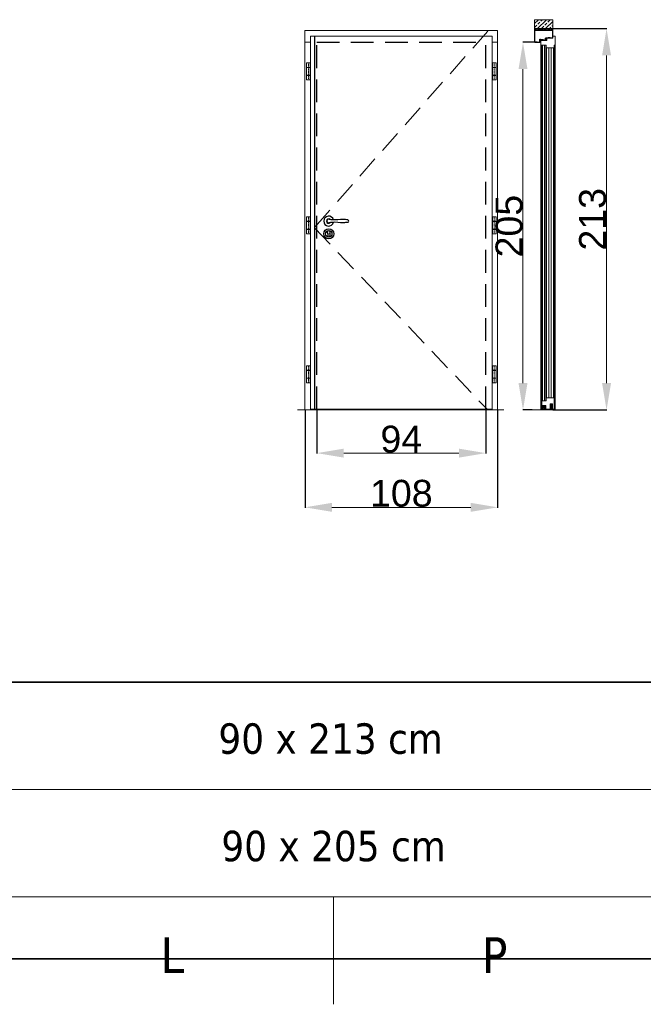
# Model space of a CAD drawing. Header units: millimetres. Extents: x 23192 to 149900, y -396339 to -79279.
# Tile 36 of 136: x 69471 to 69819, y -215125 to -214575. Entities that reach past the tile are written whole.
import ezdxf

# ---------------------------------------------------------------- set-up
doc = ezdxf.new("R2010")
doc.units = ezdxf.units.MM
doc.linetypes.add('CENTER', pattern=[0.6, 0.375, -0.075, 0.075, -0.075])
doc.linetypes.add('DASHED', pattern=[19.05, 12.7, -6.35])
doc.layers.get('0').update_dxf_attribs({"lineweight": 0})
for name, color, linetype, lineweight in [('0_LEGENDA', 7, 'Continuous', 13), ('Drzwi - hatch', 8, 'Continuous', 5), ('Drzwi KRAWĘDZIE', 7, 'Continuous', 20), ('Drzwi Kreskowanie', 252, 'Continuous', 5), ('KOREkty', 190, 'Continuous', 35)]:
    doc.layers.add(name, color=color, linetype=linetype, lineweight=lineweight)
for name, color, linetype in [('Drzwi - klamki', 150, 'Continuous'), ('Drzwi PRZER-DUŻA', 240, 'DASHED'), ('GRUBA', 4, 'Continuous')]:
    doc.layers.add(name, color=color, linetype=linetype)
doc.styles.add('ARIAL', font='tahoma.ttf')
doc.styles.add('AT_ARIAL', font='arial.ttf')
doc.dimstyles.new('Renata_ślusarka', dxfattribs={"dimtxt": 50, "dimasz": 50, "dimexe": 0.18, "dimexo": 0.0625, "dimgap": 0.09, "dimtad": 1, "dimdec": 0, "dimzin": 0, "dimdsep": 46, "dimtxsty": 'AT_ARIAL', "dimcen": 0.09, "dimclrd": 7, "dimclre": 7, "dimclrt": 7, "dimadec": 0, "dimazin": 0, "dimtfac": 1, "dimtdec": 0, "dimtofl": 0, "dimtmove": 0, "dimatfit": 3, "dimfxl": 1, "dimtolj": 1, "dimtzin": 0, "dimlwd": -1, "dimarcsym": 0})

# ---------------------------------------------------------------- blocks, each defined once
blk = doc.blocks.new('DA8083FR')
at = {"ltscale": 0.05}
for p, q in [((-6.399964, 0), (-8.399964, 0)), ((8.400024, 0), (6.400024, 0))]:
    blk.add_line(p, q, dxfattribs=at)
at = {"ltscale": 0.175}
for p, q in [((-3.5, 0), (3.5, 0)), ((-3.5, -1.199997), (3.5, -1.199997))]:
    blk.add_line(p, q, dxfattribs=at)
at = {"ltscale": 0.1125}
for p, q in [((-3.5, -2.900009), (-3.5, 0)), ((3.5, -2.900009), (3.5, 0))]:
    blk.add_line(p, q, dxfattribs=at)
at = {"ltscale": 0.3625}
for p, q in [((-9, -3.400009), (-9, -17.900009)), ((9, -3.400009), (9, -17.900009))]:
    blk.add_line(p, q, dxfattribs=at)
at = {"ltscale": 0.015}
for p, q in [((-8.699951, -0.300003), (-8.699951, -0.900009)), ((8.700012, -0.900009), (8.700012, -0.300003))]:
    blk.add_line(p, q, dxfattribs=at)
at = {"ltscale": 0.1}
for p, q in [((-8.5, -2.900009), (-4.5, -2.900009)), ((4.5, -2.900009), (8.5, -2.900009))]:
    blk.add_line(p, q, dxfattribs=at)
at = {"ltscale": 0.025}
for p, q in [((-8.399964, -1.199997), (-7.399964, -1.199997)), ((7.400024, -1.199997), (8.400024, -1.199997))]:
    blk.add_line(p, q, dxfattribs=at)
at = {"ltscale": 0.0875}
for p, q in [((-4.5, -18.900009), (-8, -18.900009)), ((8, -18.900009), (4.5, -18.900009))]:
    blk.add_line(p, q, dxfattribs=at)
at = {"ltscale": 0.098125}
for p, q in [((-7.799988, -22.825012), (-7.799988, -18.900009)), ((7.800049, -22.825012), (7.800049, -18.900009))]:
    blk.add_line(p, q, dxfattribs=at)
at = {"ltscale": 0.0325}
for p, q in [((-7.199951, -1.400009), (-7.199951, -2.699997)), ((7.200012, -2.699997), (7.200012, -1.400009))]:
    blk.add_line(p, q, dxfattribs=at)
at = {"ltscale": 0.098614}
for p, q in [((-6.839722, -18.900009), (-7.000305, -22.841293)), ((6.839783, -18.900009), (7.000366, -22.841293))]:
    blk.add_line(p, q, dxfattribs=at)
at = {"ltscale": 0.00918}
blk.add_line((-6.195435, -18.900009), (-6.113953, -19.258041), dxfattribs=at)
at = {"ltscale": 0.01516}
for p, q in [((-6.094483, -19.583938), (-6.157593, -20.187042)), ((6.157654, -20.187042), (6.094543, -19.583938))]:
    blk.add_line(p, q, dxfattribs=at)
at = {"ltscale": 0.0575}
for p, q in [((-6, -2.699997), (-6, -0.400009)), ((6, -0.400009), (6, -2.699997))]:
    blk.add_line(p, q, dxfattribs=at)
at = {"ltscale": 0.013848}
blk.add_line((-5.560852, -20.249466), (-5.503174, -19.698562), dxfattribs=at)
at = {"ltscale": 0.043857}
for p, q in [((-5.30426, -19.519378), (-3.549988, -19.519378)), ((5.304321, -19.519378), (3.550049, -19.519378))]:
    blk.add_line(p, q, dxfattribs=at)
at = {"ltscale": 0.4}
for p, q in [((-4.5, -2.900009), (-4.5, -18.900009)), ((4.5, -2.900009), (4.5, -18.900009))]:
    blk.add_line(p, q, dxfattribs=at)
at = {"ltscale": 0.225}
for p, q in [((-4.5, -2.900009), (4.5, -2.900009)), ((4.5, -2.900009), (-4.5, -2.900009)), ((4.5, -18.900009), (-4.5, -18.900009))]:
    blk.add_line(p, q, dxfattribs=at)
at = {"ltscale": 0.194121}
blk.add_line((-3.882385, -18.900009), (3.882446, -18.900009), dxfattribs=at)
at = {"ltscale": 0.061736}
for p, q in [((-3.349976, -19.719375), (-3.349976, -22.188797)), ((3.350036, -19.719375), (3.350036, -22.188797))]:
    blk.add_line(p, q, dxfattribs=at)
at = {"ltscale": 0.016505}
blk.add_line((-2.75, -21.147186), (-2.892883, -21.791748), dxfattribs=at)
at = {"ltscale": 0.035695}
for p, q in [((-2.75, -19.719375), (-2.75, -21.147186)), ((2.75, -21.147186), (2.75, -19.719375))]:
    blk.add_line(p, q, dxfattribs=at)
at = {"ltscale": 0.127501}
blk.add_line((2.550049, -19.519378), (-2.549988, -19.519378), dxfattribs=at)
at = {"ltscale": 0.108406}
blk.add_line((-2.168091, -10.699997), (2.168152, -10.699997), dxfattribs=at)
at = {"ltscale": 0.107848}
blk.add_line((2.156982, -9.5), (-2.156922, -9.5), dxfattribs=at)
at = {"ltscale": 0.017671}
blk.add_line((-0.353394, -23.37442), (0.353454, -23.37442), dxfattribs=at)
at = {"ltscale": 0.009999}
blk.add_line((0.200012, -2.900009), (-0.199951, -2.900009), dxfattribs=at)
at = {"ltscale": 0.012222}
blk.add_line((0, -6.6958), (0, -7.184692), dxfattribs=at)
at = {"ltscale": 0.016633}
blk.add_line((0, -7.184692), (0, -7.850006), dxfattribs=at)
at = {"ltscale": 0.016506}
blk.add_line((2.892944, -21.791748), (2.75, -21.147186), dxfattribs=at)
at = {"ltscale": 0.013847}
blk.add_line((5.560913, -20.24942), (5.503235, -19.698562), dxfattribs=at)
at = {"ltscale": 0.009179}
blk.add_line((6.114014, -19.258041), (6.195434, -18.900009), dxfattribs=at)
for points in [[(-8.5, -2.900009), (-8.599732, -2.910064), (-8.695374, -2.939758), (-8.858215, -3.051193), (-8.963745, -3.213195), (-9, -3.400009)], [(-8, -18.900009), (-8.202698, -18.879196), (-8.394165, -18.819046), (-8.567505, -18.723373), (-8.721863, -18.592086), (-8.838684, -18.444503), (-8.929993, -18.267639), (-8.982666, -18.086334), (-9, -17.900009)], [(8, -18.900009), (8.202698, -18.879196), (8.394165, -18.819046), (8.567505, -18.723373), (8.721863, -18.592086), (8.838684, -18.444503), (8.929993, -18.267639), (8.982666, -18.086334), (9, -17.900009)], [(9, -3.400009), (8.963806, -3.213195), (8.858276, -3.051193), (8.695373, -2.939758), (8.599792, -2.910064), (8.5, -2.900009)]]:
    blk.add_lwpolyline(points)
for radius in [3.404208, 2.915314, 2.25]:
    blk.add_circle((0, -10.100006), radius)
for centre, radius, start, end in [((-8.399964, -0.300003), 0.3, 90.000003, 180.000005), ((-8.399964, -0.900009), 0.3, 179.999991, 270.000001), ((-7.399964, -22.824997), 0.4, 180.001125, 357.665424), ((-7.399964, -1.400009), 0.2, 0, 90.000003), ((-7.399964, -2.699997), 0.2, 270.000001, 0), ((-6.399964, -0.400009), 0.4, 0, 90.000003), ((-3.671143, -20.447189), 2.5, 174.027059, 289.64092), ((-7.08905, -19.479889), 1, 354.027419, 12.81746), ((-5.799988, -2.699997), 0.2, 179.999991, 270.000001), ((-3.671143, -20.447189), 1.9, 174.026868, 275.613132), ((-5.30426, -19.719375), 0.2, 89.999996, 174.026704), ((-3.549988, -19.719375), 0.2, 359.999983, 89.999996), ((-3.5, -22.188797), 0.15, 275.61264, 0.000569), ((-2.599976, -21.856674), 0.3, 167.500472, 240.643356), ((-2.763611, -22.990097), 0.2, 62.74125, 109.632466), ((-2.549988, -19.719375), 0.2, 89.998555, 180.000005), ((0.929809, -15.581268), 7.5, 240.643274, 262.6826), ((-0.353394, -18.311325), 5.063093, 242.745388, 270.000001), ((0, -22.821808), 0.2, 262.681781, 277.318221), ((-0.929749, -15.581268), 7.5, 277.317456, 299.356727), ((0.353454, -18.311325), 5.063093, 269.999673, 297.254614), ((2.550049, -19.719375), 0.2, 359.999983, 89.998855), ((2.763672, -22.990097), 0.2, 70.364834, 117.260729), ((2.600036, -21.856674), 0.3, 299.356263, 12.499337), ((3.671203, -20.447189), 2.5, 250.359081, 5.972941), ((3.5, -22.188797), 0.15, 179.999691, 264.388645), ((3.550049, -19.719375), 0.2, 89.999996, 180.000005), ((3.671203, -20.447189), 1.900002, 264.386569, 5.974443), ((5.304321, -19.719375), 0.2, 5.973296, 89.999996), ((5.800049, -2.699997), 0.2, 270.000001, 0), ((6.400024, -0.400009), 0.4, 90.000003, 180.000005), ((7.089111, -19.479889), 1, 167.18224, 185.972268), ((7.400024, -22.824997), 0.4, 182.334564, 359.998863), ((7.400024, -1.400009), 0.2, 90.000003, 179.999991), ((7.400024, -2.699997), 0.2, 179.999991, 270.000001), ((8.400024, -0.300003), 0.3, 0, 90.000003), ((8.400024, -0.900009), 0.3, 270.000001, 0.00001)]:
    blk.add_arc(centre, radius, start, end)
blk = doc.blocks.new('*D30')
at = {"color": 7, "linetype": 'ByBlock', "lineweight": -2, "transparency": 16777216}
for p, q in [((69759.74, -214587.65), (69751.57, -214587.65)), ((69756.83, -214793.05), (69751.57, -214793.05))]:
    blk.add_line(p, q, dxfattribs=at)
at = {"color": 7, "transparency": 16777216}
blk.add_line((69751.75, -214778.05), (69751.75, -214602.65), dxfattribs=at)
at = {"color": 7, "linetype": 'ByBlock', "transparency": 16777216}
for points in [[(69749.25, -214602.65), (69754.25, -214602.65), (69751.75, -214587.65)], [(69749.25, -214778.05), (69754.25, -214778.05), (69751.75, -214793.05)]]:
    blk.add_solid(points, dxfattribs=at)
at = {"layer": 'DEFPOINTS', "color": 0, "linetype": 'ByBlock', "transparency": 16777216}
for p in [(69751.75, -214587.65), (69759.81, -214587.65), (69756.9, -214793.05)]:
    blk.add_point(p, dxfattribs=at)
at = {"color": 7, "linetype": 'ByBlock', "transparency": 16777216, "insert": (69744, -214690.35), "char_height": 15, "attachment_point": 5, "rotation": 90, "style": 'AT_ARIAL'}
blk.add_mtext('\\A1;205', dxfattribs=at)
blk = doc.blocks.new('*D31')
at = {"color": 7, "linetype": 'ByBlock', "lineweight": -2, "transparency": 16777216}
for p, q in [((69768.46, -214580.05), (69798.61, -214580.05)), ((69768.46, -214793.05), (69798.61, -214793.05))]:
    blk.add_line(p, q, dxfattribs=at)
at = {"color": 7, "transparency": 16777216}
blk.add_line((69798.43, -214595.05), (69798.43, -214778.05), dxfattribs=at)
at = {"color": 7, "linetype": 'ByBlock', "transparency": 16777216}
for points in [[(69795.93, -214595.05), (69800.93, -214595.05), (69798.43, -214580.05)], [(69795.93, -214778.05), (69800.93, -214778.05), (69798.43, -214793.05)]]:
    blk.add_solid(points, dxfattribs=at)
at = {"layer": 'DEFPOINTS', "color": 0, "linetype": 'ByBlock', "transparency": 16777216}
for p in [(69768.4, -214580.05), (69768.4, -214793.05), (69798.43, -214793.05)]:
    blk.add_point(p, dxfattribs=at)
at = {"color": 7, "linetype": 'ByBlock', "transparency": 16777216, "insert": (69790.67, -214686.55), "char_height": 15, "attachment_point": 5, "rotation": 90, "style": 'AT_ARIAL'}
blk.add_mtext('\\A1;213', dxfattribs=at)
blk = doc.blocks.new('*D32')
at = {"color": 7, "linetype": 'ByBlock', "lineweight": -2, "transparency": 16777216}
for p, q in [((69629.99, -214793.12), (69629.99, -214847.61)), ((69737.59, -214793.12), (69737.59, -214847.61))]:
    blk.add_line(p, q, dxfattribs=at)
at = {"color": 7, "transparency": 16777216}
blk.add_line((69644.99, -214847.43), (69722.59, -214847.43), dxfattribs=at)
at = {"color": 7, "linetype": 'ByBlock', "transparency": 16777216}
for points in [[(69644.99, -214844.93), (69644.99, -214849.93), (69629.99, -214847.43)], [(69722.59, -214844.93), (69722.59, -214849.93), (69737.59, -214847.43)]]:
    blk.add_solid(points, dxfattribs=at)
at = {"layer": 'DEFPOINTS', "color": 0, "linetype": 'ByBlock', "transparency": 16777216}
for p in [(69629.99, -214793.05), (69737.59, -214793.05), (69737.59, -214847.43)]:
    blk.add_point(p, dxfattribs=at)
at = {"color": 7, "linetype": 'ByBlock', "transparency": 16777216, "insert": (69683.79, -214839.68), "char_height": 15, "attachment_point": 5, "style": 'AT_ARIAL'}
blk.add_mtext('\\A1;108', dxfattribs=at)
blk = doc.blocks.new('*D33')
at = {"color": 7, "linetype": 'ByBlock', "lineweight": -2, "transparency": 16777216}
for p, q in [((69636.59, -214792.62), (69636.59, -214817.34)), ((69730.99, -214792.01), (69730.99, -214817.34))]:
    blk.add_line(p, q, dxfattribs=at)
at = {"color": 7, "transparency": 16777216}
blk.add_line((69651.59, -214817.16), (69715.99, -214817.16), dxfattribs=at)
at = {"color": 7, "linetype": 'ByBlock', "transparency": 16777216}
for points in [[(69651.59, -214814.66), (69651.59, -214819.66), (69636.59, -214817.16)], [(69715.99, -214814.66), (69715.99, -214819.66), (69730.99, -214817.16)]]:
    blk.add_solid(points, dxfattribs=at)
at = {"layer": 'DEFPOINTS', "color": 0, "linetype": 'ByBlock', "transparency": 16777216}
for p in [(69636.59, -214792.55), (69730.99, -214791.94), (69730.99, -214817.16)]:
    blk.add_point(p, dxfattribs=at)
at = {"color": 7, "linetype": 'ByBlock', "transparency": 16777216, "insert": (69683.79, -214809.42), "char_height": 15, "attachment_point": 5, "style": 'AT_ARIAL'}
blk.add_mtext('\\A1;94', dxfattribs=at)

msp = doc.modelspace()

# ---------------------------------------------------------------- hatches: boundary and pattern name
at = {"layer": 'Drzwi - hatch'}
h = msp.add_hatch(dxfattribs=at)
h.set_pattern_fill('ANSI33', color=256, scale=0.5)
h.set_pattern_definition([(45, (69878.4488, -218830.3435), (-2.245064, 2.245064), []), (45, (69880.694, -218830.3435), (-2.245064, 2.245064), [1.5875, -0.79375])])
h.paths.add_polyline_path([(69758.197, -214575.058), (69758.197, -214580.054), (69768.397, -214580.054), (69768.397, -214575.058)])
h = msp.add_hatch(dxfattribs=at)
h.set_pattern_fill('AR-CONC', color=256, scale=0.003)
h.set_pattern_definition([(50, (71207.70104, -219106.025), (0.546554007, -0.047817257), [0.05715, -0.62865]), (355, (71207.70104, -219106.025), (-0.105730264, 0.573170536), [0.04572, -0.50292175]), (100.451445, (71207.7466, -219106.029), (0.44082374, 0.525353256), [0.048570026, -0.534270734]), (46.1842, (71207.70104, -219105.8726), (0.81323712, -0.12612698), [0.085725, -0.942975]), (96.635558, (71207.7688, -219105.8831), (0.7122124, 0.74227837), [0.07285507, -0.80140682]), (351.184151, (71207.701, -219105.8726), (0.7122124, 0.74227837), [0.0685799, -0.7543792]), (21, (71207.77724, -219105.9107), (0.454843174, -0.306795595), [0.05715, -0.62865]), (326, (71207.77724, -219105.9107), (0.185406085, 0.5525639), [0.04572, -0.50292]), (71.451445, (71207.81514, -219105.93626), (0.64024926, 0.245768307), [0.048570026, -0.53426981]), (37.5, (71207.70104, -219106.025), (0.00926581, 0.253665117), [0, -0.496824, 0, -0.51054, 0, -0.504825]), (7.5, (71207.70104, -219106.025), (0.200458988, 0.300541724), [0, -0.291084, 0, -0.485394, 0, -0.192405]), (327.5, (71207.5311, -219106.025), (0.4067717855, -0.017186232), [0, -0.1905, 0, -0.59436, 0, -0.78867]), (317.5, (71207.4549, -219106.025), (0.444387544, 0.076279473), [0, -0.24765, 0, -0.394716, 0, -0.56007])])
h.paths.add_polyline_path([(69758.397, -214580.054), (69758.397, -214581.054), (69768.397, -214581.054), (69768.397, -214580.054)])
at = {"layer": 'Drzwi Kreskowanie'}
h = msp.add_hatch(dxfattribs=at)
h.set_pattern_fill('ANSI37', color=256, scale=0.05, style=0)
h.set_pattern_definition([(135, (75762.5599, -214010.57968), (0.1122532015, 0.1122532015), []), (45, (75762.5599, -214010.57968), (0.1122532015, -0.1122532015), [])])
h.paths.add_polyline_path([(69761.997, -214586.399), (69761.997, -214586.199), (69762.997, -214586.199), (69762.997, -214586.399)])
h = msp.add_hatch(dxfattribs=at)
h.set_pattern_fill('ANSI37', color=256, scale=0.05, style=0)
h.set_pattern_definition([(135, (75766.4599, -214009.38447), (0.1122532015, 0.1122532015), []), (45, (75766.4599, -214009.38447), (0.1122532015, -0.1122532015), [])])
h.paths.add_polyline_path([(69765.897, -214585.204), (69765.897, -214585.004), (69766.897, -214585.004), (69766.897, -214585.204)])

# ---------------------------------------------------------------- linework, layer by layer
for p, q in [((69764.497, -214585.774), (69764.497, -214585.69)), ((69764.497, -214585.931), (69764.497, -214586.009)), ((69633.088, -214587.654), (69629.988, -214587.654)), ((69737.591, -214587.654), (69734.491, -214587.654))]:
    msp.add_line(p, q)
at = {"ltscale": 0.2}
for p, q in [((69764.597, -214786.354), (69764.597, -214590.754)), ((69764.897, -214786.354), (69764.898, -214590.754))]:
    msp.add_line(p, q, dxfattribs=at)
at = {"linetype": 'CENTER', "ltscale": 0.5}
for p, q in [((69631.888, -214599.204), (69631.888, -214608.654)), ((69735.691, -214599.204), (69735.691, -214608.654)), ((69631.888, -214685.154), (69631.888, -214694.604)), ((69735.691, -214685.154), (69735.691, -214694.604)), ((69631.888, -214768.304), (69631.888, -214777.754)), ((69735.691, -214768.304), (69735.691, -214777.754))]:
    msp.add_line(p, q, dxfattribs=at)
at = {"linetype": 'DASHED'}
msp.add_lwpolyline([(69732.046, -214581.396), (69635.236, -214691.225), (69732.046, -214793.054)], dxfattribs=at)
at = {"ltscale": 0.2}
msp.add_lwpolyline([(69764.447, -214787.854), (69764.449, -214589.254)], dxfattribs=at)
at = {"layer": '0_LEGENDA', "linetype": 'ByBlock', "ltscale": 5}
for p, q in [((67259.041, -214945.05), (70545.707, -214945.035)), ((67639.214, -215005.05), (70545.71, -215005.019)), ((67259.041, -215065.05), (70545.713, -215065.035)), ((67259.041, -215065.05), (70545.713, -215065.035)), ((67259.041, -215065.05), (70545.713, -215065.035)), ((69645.934, -215064.998), (69645.934, -215124.998))]:
    msp.add_line(p, q, dxfattribs=at)
at = {"layer": 'Drzwi - klamki', "ltscale": 0.2}
for p, q in [((69642.091, -214687.304), (69642.091, -214687.804)), ((69642.091, -214687.304), (69642.221, -214687.304)), ((69642.091, -214687.804), (69642.221, -214687.804)), ((69642.716, -214694.572), (69642.716, -214695.822)), ((69643.766, -214694.572), (69643.766, -214695.822))]:
    msp.add_line(p, q, dxfattribs=at)
for centre, radius in [((69643.241, -214694.672), 2.8), ((69643.246, -214694.676), 1.8)]:
    msp.add_circle(centre, radius, dxfattribs=at)
for centre, radius, start, end in [((69643.241, -214687.554), 2.801, 13.27153, 346.72847), ((69643.241, -214687.554), 1.25, 42.90378, 317.09622), ((69643.241, -214687.554), 1.05, 64.69984, 295.30016), ((69653.651, -214687.554), 0.74, 288.92464, 71.07536), ((69643.241, -214693.872), 0.875, 306.8699, 233.1301), ((69643.241, -214695.822), 0.525, 180, 270), ((69643.241, -214695.822), 0.525, 270, 0)]:
    msp.add_arc(centre, radius, start, end, dxfattribs=at)
for points in [[(69653.891, -214686.854), (69651.391, -214686.604), (69645.095, -214686.854), (69643.241, -214686.504)], [(69653.891, -214688.254), (69651.391, -214688.504), (69645.095, -214688.254), (69643.241, -214688.604)]]:
    msp.add_spline(points, degree=3, dxfattribs=at)
at = {"layer": 'Drzwi KRAWĘDZIE'}
for p, q in [((69629.988, -214793.054), (69629.988, -214581.054)), ((69737.591, -214581.054), (69629.988, -214581.054)), ((69730.589, -214581.054), (69629.988, -214581.054)), ((69737.591, -214793.054), (69737.591, -214581.054)), ((69758.197, -214581.054), (69758.197, -214580.054)), ((69768.397, -214581.054), (69768.397, -214580.054)), ((69635.236, -214584.254), (69633.088, -214584.254)), ((69633.088, -214792.554), (69633.088, -214584.254)), ((69635.236, -214792.554), (69635.236, -214584.254)), ((69635.541, -214585.454), (69635.236, -214585.454)), ((69734.491, -214584.254), (69635.541, -214584.254)), ((69635.541, -214792.554), (69635.541, -214584.254)), ((69734.491, -214792.554), (69734.491, -214584.254)), ((69761.097, -214585.854), (69761.097, -214587.554)), ((69761.097, -214585.854), (69761.097, -214587.554)), ((69761.497, -214585.904), (69761.147, -214585.904)), ((69761.147, -214585.904), (69761.147, -214586.199)), ((69761.147, -214585.904), (69761.147, -214586.199)), ((69761.493, -214586.169), (69761.147, -214586.199)), ((69761.245, -214586.241), (69761.147, -214586.793)), ((69761.245, -214586.241), (69761.147, -214586.25)), ((69761.245, -214586.241), (69761.147, -214586.25)), ((69761.245, -214586.241), (69761.147, -214586.793)), ((69761.147, -214586.25), (69761.147, -214586.793)), ((69761.147, -214586.25), (69761.147, -214586.793)), ((69761.287, -214586.293), (69761.147, -214587.078)), ((69761.287, -214586.293), (69761.147, -214587.078)), ((69761.287, -214586.293), (69761.447, -214586.426)), ((69761.497, -214586.219), (69761.297, -214586.236)), ((69761.297, -214586.236), (69761.497, -214586.403)), ((69761.447, -214586.426), (69761.458, -214586.486)), ((69763.886, -214585.82), (69763.886, -214585.887)), ((69763.888, -214585.814), (69763.969, -214585.694)), ((69763.957, -214586.005), (69763.888, -214585.893)), ((69764.06, -214586.01), (69763.966, -214586.01)), ((69764.082, -214585.689), (69763.978, -214585.689)), ((69764.087, -214585.706), (69764.008, -214585.783)), ((69764.008, -214585.783), (69764.157, -214585.777)), ((69764.166, -214585.949), (69764.008, -214585.94)), ((69764.008, -214585.94), (69764.068, -214585.992)), ((69764.157, -214585.777), (69764.227, -214585.693)), ((69764.231, -214586.007), (69764.166, -214585.949)), ((69764.321, -214585.689), (69764.235, -214585.689)), ((69764.298, -214586.01), (69764.238, -214586.01)), ((69764.329, -214585.708), (69764.259, -214585.774)), ((69764.259, -214585.774), (69764.497, -214585.774)), ((69764.497, -214585.931), (69764.259, -214585.931)), ((69764.259, -214585.931), (69764.306, -214585.992)), ((69764.497, -214585.349), (69764.497, -214585.69)), ((69764.497, -214585.69), (69764.497, -214585.38)), ((69764.497, -214585.689), (69764.497, -214585.38)), ((69764.497, -214585.38), (69764.497, -214585.69)), ((69764.497, -214586.009), (69764.497, -214586.449)), ((69764.497, -214586.449), (69764.497, -214586.009)), ((69764.497, -214586.009), (69764.497, -214586.449)), ((69764.497, -214586.009), (69764.497, -214586.395)), ((69764.536, -214585.337), (69765.377, -214585.249)), ((69764.596, -214586.449), (69764.551, -214586.449)), ((69764.596, -214585.447), (69764.596, -214586.337)), ((69764.615, -214585.426), (69764.831, -214585.403)), ((69764.68, -214586.253), (69764.616, -214586.344)), ((69764.707, -214586.309), (69764.644, -214586.422)), ((69764.75, -214585.657), (69764.75, -214585.65)), ((69764.753, -214585.666), (69764.847, -214585.828)), ((69764.848, -214585.545), (69764.756, -214585.637)), ((69764.93, -214586.444), (69764.781, -214586.297)), ((69764.819, -214585.679), (69764.834, -214585.716)), ((69764.927, -214586.349), (69764.821, -214586.246)), ((69764.906, -214585.566), (69764.825, -214585.647)), ((69764.834, -214585.716), (69764.877, -214585.803)), ((69764.855, -214585.425), (69764.855, -214585.529)), ((69764.856, -214585.857), (69764.856, -214586.059)), ((69764.875, -214586.077), (69764.899, -214586.077)), ((69764.877, -214585.803), (69764.899, -214585.841)), ((69764.904, -214585.863), (69764.904, -214586.012)), ((69764.906, -214585.566), (69764.906, -214585.454)), ((69764.921, -214586.019), (69764.921, -214586.019)), ((69764.927, -214586.012), (69764.927, -214585.763)), ((69764.927, -214586.095), (69764.927, -214586.349)), ((69765.388, -214585.349), (69764.937, -214585.419)), ((69764.968, -214586.452), (69764.951, -214586.452)), ((69764.962, -214585.728), (69764.962, -214585.728)), ((69764.997, -214585.763), (69764.997, -214586.423)), ((69765.425, -214585.306), (69765.425, -214585.292)), ((69761.097, -214587.554), (69761.33, -214587.371)), ((69761.147, -214587.078), (69761.147, -214587.451)), ((69761.147, -214587.078), (69761.147, -214587.451)), ((69761.147, -214587.451), (69761.335, -214587.303)), ((69761.33, -214587.371), (69761.507, -214587.554)), ((69761.335, -214587.303), (69761.513, -214587.498)), ((69761.507, -214587.554), (69761.697, -214587.554)), ((69761.697, -214587.538), (69761.566, -214587.509)), ((69761.697, -214589.254), (69761.697, -214787.854)), ((69762.297, -214589.254), (69762.297, -214792.554)), ((69762.597, -214589.254), (69762.597, -214787.854)), ((69763.847, -214589.254), (69763.847, -214787.854)), ((69766.197, -214786.354), (69766.197, -214590.754)), ((69767.497, -214786.354), (69767.497, -214590.754)), ((69768.797, -214786.354), (69768.797, -214590.754)), ((69769.097, -214792.554), (69769.097, -214590.754)), ((69769.697, -214589.254), (69769.697, -214787.854)), ((69630.888, -214608.704), (69630.888, -214599.204)), ((69630.888, -214599.204), (69632.888, -214599.204)), ((69630.888, -214601.704), (69632.888, -214601.704)), ((69630.888, -214601.804), (69632.888, -214601.804)), ((69632.888, -214608.704), (69632.888, -214599.204)), ((69734.691, -214608.704), (69734.691, -214599.204)), ((69736.691, -214599.204), (69734.691, -214599.204)), ((69736.691, -214601.704), (69734.691, -214601.704)), ((69736.691, -214601.804), (69734.691, -214601.804)), ((69736.691, -214608.704), (69736.691, -214599.204)), ((69630.888, -214606.104), (69632.888, -214606.104)), ((69630.888, -214606.204), (69632.888, -214606.204)), ((69630.888, -214608.704), (69632.888, -214608.704)), ((69736.691, -214606.104), (69734.691, -214606.104)), ((69736.691, -214606.204), (69734.691, -214606.204)), ((69736.691, -214608.704), (69734.691, -214608.704)), ((69630.888, -214694.654), (69630.888, -214685.154)), ((69630.888, -214685.154), (69632.888, -214685.154)), ((69632.888, -214694.654), (69632.888, -214685.154)), ((69734.691, -214694.654), (69734.691, -214685.154)), ((69736.691, -214685.154), (69734.691, -214685.154)), ((69736.691, -214694.654), (69736.691, -214685.154)), ((69630.888, -214687.654), (69632.888, -214687.654)), ((69630.888, -214687.754), (69632.888, -214687.754)), ((69736.691, -214687.654), (69734.691, -214687.654)), ((69736.691, -214687.754), (69734.691, -214687.754)), ((69630.888, -214692.054), (69632.888, -214692.054)), ((69630.888, -214692.154), (69632.888, -214692.154)), ((69630.888, -214694.654), (69632.888, -214694.654)), ((69736.691, -214692.054), (69734.691, -214692.054)), ((69736.691, -214692.154), (69734.691, -214692.154)), ((69736.691, -214694.654), (69734.691, -214694.654)), ((69630.888, -214777.804), (69630.888, -214768.304)), ((69630.888, -214768.304), (69632.888, -214768.304)), ((69630.888, -214770.804), (69632.888, -214770.804)), ((69630.888, -214770.904), (69632.888, -214770.904)), ((69632.888, -214777.804), (69632.888, -214768.304)), ((69734.691, -214777.804), (69734.691, -214768.304)), ((69736.691, -214768.304), (69734.691, -214768.304)), ((69736.691, -214770.804), (69734.691, -214770.804)), ((69736.691, -214770.904), (69734.691, -214770.904)), ((69736.691, -214777.804), (69736.691, -214768.304)), ((69630.888, -214775.204), (69632.888, -214775.204)), ((69630.888, -214775.304), (69632.888, -214775.304)), ((69630.888, -214777.804), (69632.888, -214777.804)), ((69736.691, -214775.204), (69734.691, -214775.204)), ((69736.691, -214775.304), (69734.691, -214775.304)), ((69736.691, -214777.804), (69734.691, -214777.804)), ((69767.007, -214789.624), (69766.997, -214792.554)), ((69768.217, -214789.554), (69767.077, -214789.554)), ((69767.106, -214789.864), (69767.097, -214792.554)), ((69767.107, -214789.654), (69767.106, -214789.784)), ((69767.106, -214789.784), (69767.231, -214789.784)), ((69767.231, -214789.864), (69767.106, -214789.864)), ((69768.187, -214789.654), (69767.107, -214789.654)), ((69767.246, -214789.799), (69767.246, -214789.849)), ((69767.347, -214789.854), (69767.441, -214789.854)), ((69767.347, -214790.13), (69767.347, -214789.854)), ((69767.486, -214789.769), (69767.455, -214789.802)), ((69767.808, -214789.769), (69767.486, -214789.769)), ((69767.495, -214789.981), (69767.494, -214789.981)), ((69767.503, -214789.979), (69767.504, -214789.979)), ((69767.504, -214789.979), (69767.791, -214789.979)), ((69767.801, -214790.029), (69767.527, -214790.029)), ((69767.577, -214789.749), (69767.577, -214789.769)), ((69767.577, -214789.749), (69767.717, -214789.749)), ((69767.717, -214789.749), (69767.717, -214789.769)), ((69767.793, -214789.98), (69767.791, -214789.979)), ((69767.801, -214789.981), (69767.801, -214789.982)), ((69767.839, -214789.802), (69767.808, -214789.769)), ((69767.853, -214789.854), (69767.947, -214789.854)), ((69767.947, -214789.854), (69767.947, -214790.13)), ((69768.048, -214789.849), (69768.048, -214789.799)), ((69768.063, -214789.784), (69768.188, -214789.784)), ((69768.188, -214789.864), (69768.063, -214789.864)), ((69768.188, -214789.784), (69768.187, -214789.654)), ((69768.197, -214792.554), (69768.188, -214789.864)), ((69768.297, -214792.554), (69768.287, -214789.624)), ((69741.053, -214793.054), (69625.877, -214793.054)), ((69635.236, -214792.554), (69633.088, -214792.554)), ((69634.188, -214793.054), (69634.188, -214792.554)), ((69635.383, -214793.054), (69635.383, -214792.554)), ((69734.491, -214792.554), (69635.541, -214792.554)), ((69636.588, -214793.054), (69636.588, -214792.554)), ((69730.991, -214793.054), (69730.991, -214792.554)), ((69732.195, -214793.054), (69732.195, -214792.554)), ((69733.391, -214793.054), (69733.391, -214792.554)), ((69756.897, -214793.054), (69771.397, -214793.054)), ((69766.397, -214792.554), (69766.397, -214792.654)), ((69766.997, -214792.554), (69766.397, -214792.554)), ((69766.997, -214792.654), (69766.397, -214792.654)), ((69767.106, -214790.294), (69767.206, -214790.291)), ((69767.14, -214791.347), (69767.106, -214790.294)), ((69767.273, -214792.614), (69767.14, -214791.347)), ((69767.206, -214790.291), (69767.239, -214791.337)), ((69767.239, -214791.337), (69767.25, -214791.335)), ((69767.256, -214791.393), (69767.246, -214791.394)), ((69767.246, -214791.394), (69767.272, -214791.643)), ((69767.25, -214791.335), (69767.256, -214791.393)), ((69767.262, -214790.354), (69767.262, -214790.434)), ((69767.262, -214790.434), (69767.362, -214790.434)), ((69767.262, -214790.434), (69767.262, -214790.734)), ((69767.262, -214791.552), (69767.262, -214790.734)), ((69767.262, -214790.734), (69767.362, -214790.734)), ((69767.272, -214791.643), (69767.346, -214791.635)), ((69767.282, -214790.334), (69767.292, -214790.334)), ((69767.292, -214790.334), (69767.323, -214790.365)), ((69767.326, -214791.637), (69767.293, -214791.632)), ((69767.368, -214791.843), (69767.294, -214791.851)), ((69767.294, -214791.851), (69767.37, -214792.576)), ((69767.317, -214791.864), (69767.349, -214791.852)), ((69767.333, -214791.691), (69767.406, -214791.681)), ((69767.417, -214791.785), (69767.344, -214791.791)), ((69767.487, -214791.574), (69767.345, -214791.574)), ((69767.345, -214791.574), (69767.349, -214791.615)), ((69767.347, -214791.454), (69767.347, -214790.654)), ((69767.347, -214790.654), (69767.947, -214790.654)), ((69767.947, -214791.454), (69767.347, -214791.454)), ((69767.349, -214791.615), (69767.349, -214791.619)), ((69767.358, -214792.034), (69767.647, -214792.003)), ((69767.362, -214790.455), (69767.362, -214790.654)), ((69767.362, -214791.354), (69767.362, -214790.734)), ((69767.376, -214791.869), (69767.382, -214791.932)), ((69767.382, -214791.932), (69767.498, -214791.92)), ((69767.393, -214791.607), (69767.557, -214791.718)), ((69767.557, -214791.718), (69767.42, -214791.861)), ((69767.832, -214791.454), (69767.462, -214791.454)), ((69767.494, -214790.577), (69767.495, -214790.577)), ((69767.504, -214790.579), (69767.503, -214790.579)), ((69767.791, -214790.579), (69767.504, -214790.579)), ((69767.527, -214790.529), (69767.801, -214790.529)), ((69767.587, -214791.82), (69767.587, -214791.674)), ((69767.647, -214792.003), (69767.937, -214792.034)), ((69767.707, -214791.674), (69767.707, -214791.82)), ((69767.738, -214791.718), (69767.901, -214791.607)), ((69767.874, -214791.861), (69767.738, -214791.718)), ((69767.791, -214790.579), (69767.793, -214790.578)), ((69767.797, -214791.92), (69767.912, -214791.932)), ((69767.801, -214790.576), (69767.801, -214790.577)), ((69767.95, -214791.574), (69767.807, -214791.574)), ((69767.951, -214791.791), (69767.877, -214791.785)), ((69767.888, -214791.681), (69767.961, -214791.691)), ((69767.912, -214791.932), (69767.919, -214791.869)), ((69767.924, -214792.576), (69768.001, -214791.851)), ((69768.001, -214791.851), (69767.926, -214791.843)), ((69767.932, -214790.654), (69767.932, -214790.455)), ((69767.932, -214790.734), (69767.932, -214791.354)), ((69767.932, -214790.734), (69768.032, -214790.734)), ((69767.944, -214790.434), (69768.032, -214790.434)), ((69767.945, -214791.615), (69767.95, -214791.574)), ((69767.945, -214791.619), (69767.945, -214791.615)), ((69767.946, -214791.852), (69767.977, -214791.864)), ((69767.947, -214790.654), (69767.947, -214791.454)), ((69767.948, -214791.635), (69768.022, -214791.643)), ((69768.002, -214791.632), (69767.968, -214791.637)), ((69767.971, -214790.365), (69768.002, -214790.334)), ((69768.002, -214790.334), (69768.012, -214790.334)), ((69768.154, -214791.347), (69768.021, -214792.614)), ((69768.022, -214791.643), (69768.049, -214791.394)), ((69768.032, -214790.434), (69768.032, -214790.354)), ((69768.032, -214790.734), (69768.032, -214790.434)), ((69768.032, -214790.734), (69768.032, -214791.552)), ((69768.038, -214791.393), (69768.044, -214791.335)), ((69768.049, -214791.394), (69768.038, -214791.393)), ((69768.044, -214791.335), (69768.055, -214791.337)), ((69768.055, -214791.337), (69768.088, -214790.291)), ((69768.088, -214790.291), (69768.188, -214790.294)), ((69768.188, -214790.294), (69768.154, -214791.347)), ((69768.897, -214792.554), (69768.297, -214792.554)), ((69768.897, -214792.654), (69768.297, -214792.654)), ((69768.897, -214792.654), (69768.897, -214792.554))]:
    msp.add_line(p, q, dxfattribs=at)
for points in [[(69768.397, -214575.058), (69768.397, -214580.054), (69758.197, -214580.054), (69758.197, -214575.058)], [(69762.997, -214586.199), (69762.997, -214586.399), (69761.997, -214586.399), (69761.997, -214586.199)], [(69766.897, -214585.004), (69766.897, -214585.204), (69765.897, -214585.204), (69765.897, -214585.004)]]:
    msp.add_lwpolyline(points, close=True, dxfattribs=at)
msp.add_lwpolyline([(69768.497, -214585.254), (69768.497, -214584.254), (69769.377, -214584.254, -0.4142136), (69769.697, -214584.574), (69769.697, -214589.254), (69769.097, -214589.254), (69769.097, -214590.754), (69764.597, -214590.754), (69764.597, -214589.254), (69761.697, -214589.254), (69761.697, -214586.754, -0.4142136), (69761.797, -214586.654), (69764.997, -214586.654), (69764.997, -214585.774, -0.4142136), (69765.317, -214585.454), (69768.297, -214585.454, 0.4142136)], format="xyb", close=True, dxfattribs=at)
for points in [[(69761.697, -214787.854), (69761.697, -214792.454, 0.4142136), (69761.797, -214792.554), (69762.497, -214792.554)], [(69768.297, -214792.554), (69769.597, -214792.554, 0.4142136), (69769.697, -214792.454), (69769.697, -214787.854)]]:
    msp.add_lwpolyline(points, format="xyb", dxfattribs=at)
for points in [[(69769.097, -214787.854), (69769.097, -214786.354), (69764.597, -214786.354), (69764.597, -214787.854), (69762.297, -214787.854)], [(69768.297, -214792.554), (69768.297, -214792.554), (69768.297, -214789.554), (69766.997, -214789.554), (69766.997, -214792.554)], [(69766.997, -214792.554), (69766.997, -214789.554), (69768.297, -214789.554), (69768.297, -214792.554)], [(69762.497, -214792.554), (69762.497, -214790.454), (69764.497, -214790.454), (69764.497, -214792.554)], [(69764.277, -214792.554), (69766.997, -214792.554)]]:
    msp.add_lwpolyline(points, dxfattribs=at)
msp.add_circle((69767.647, -214790.279), 0.185, dxfattribs=at)
for centre, radius, start, end in [((69760.936, -214587.021), 0.749, 320.42539, 45.71581), ((69760.968, -214586.959), 0.732, 5.00539, 43.71386), ((69763.897, -214585.82), 0.0108, 145.89151, 180), ((69763.897, -214585.887), 0.0108, 180, 212.16432), ((69763.966, -214586), 0.0108, 212.16432, 270), ((69763.978, -214585.7), 0.0108, 90, 145.89151), ((69764.06, -214586), 0.0108, 270, 42.12574), ((69764.078, -214585.7), 0.0112, 327.18701, 70.31765), ((69764.235, -214585.7), 0.0108, 90, 138.37832), ((69764.238, -214585.999), 0.0108, 228.90641, 270), ((69764.298, -214585.999), 0.0108, 270, 42.6348), ((69764.321, -214585.7), 0.0108, 312.59235, 90), ((69764.54, -214585.38), 0.0434, 95.93988, 180), ((69764.551, -214586.395), 0.0542, 180, 270), ((69764.618, -214585.447), 0.0217, 95.93988, 180), ((69764.607, -214586.337), 0.0108, 180, 324.82408), ((69764.596, -214586.395), 0.0542, 270, 330.49873), ((69764.753, -214586.298), 0.0858, 37.23443, 148.2729), ((69764.749, -214586.335), 0.0496, 37.23443, 148.2729), ((69764.769, -214585.65), 0.0181, 135.01195, 180), ((69764.769, -214585.657), 0.0181, 180, 210.08298), ((69764.845, -214585.667), 0.0289, 135.01195, 202.8251), ((69764.833, -214585.425), 0.0217, 0.19456, 95.93988), ((69764.826, -214585.525), 0.0294, 311.9308, 352.43452), ((69764.785, -214585.865), 0.0716, 6.05413, 30.813), ((69764.875, -214586.059), 0.0181, 180, 270), ((69764.861, -214585.863), 0.0434, 0, 30.08298), ((69764.9, -214586.106), 0.029, 22.04102, 92.41399), ((69764.92, -214585.997), 0.0216, 225.62301, 272.70364), ((69764.942, -214585.454), 0.0361, 98.81043, 180), ((69764.921, -214586.012), 0.00614, 270, 0), ((69764.962, -214585.763), 0.0351, 90, 180), ((69764.951, -214586.423), 0.0289, 223.94643, 270), ((69764.962, -214585.763), 0.0351, 0, 90), ((69764.968, -214586.423), 0.0289, 270, 0), ((69765.381, -214585.292), 0.0434, 0, 95.93988), ((69765.381, -214585.306), 0.0434, 278.81043, 0), ((69760.912, -214587.048), 0.8, 324.84885, 348.99677), ((69767.077, -214789.624), 0.07, 90, 179.80901), ((69767.231, -214789.799), 0.015, 0, 90), ((69767.231, -214789.849), 0.015, 270, 0), ((69767.647, -214790.279), 0.335, 117.26604, 242.73396), ((69767.664, -214790.279), 0.285, 118.69441, 241.30559), ((69767.647, -214790.279), 0.155, 164.59255, 195.40745), ((69767.503, -214789.999), 0.02, 90, 117.26604), ((69767.504, -214789.997), 0.0179, 90.07344, 117.50127), ((69767.647, -214790.279), 0.155, 135.40745, 164.59255), ((69767.647, -214790.279), 0.155, 104.59255, 135.40745), ((69767.647, -214790.279), 0.155, 75.40745, 104.59255), ((69767.647, -214790.279), 0.155, 44.59255, 75.40745), ((69767.647, -214790.279), 0.155, 15.40745, 44.59255), ((69767.791, -214789.999), 0.02, 62.73396, 90), ((69767.793, -214789.997), 0.0179, 62.65608, 89.75262), ((69767.647, -214790.279), 0.155, 344.59255, 15.40745), ((69767.647, -214790.279), 0.335, 297.41428, 62.58572), ((69767.664, -214790.279), 0.285, 298.69441, 61.30559), ((69768.063, -214789.799), 0.015, 90, 180), ((69768.063, -214789.849), 0.015, 180, 270), ((69768.217, -214789.624), 0.07, 0.19099, 90), ((69766.997, -214792.554), 0.1, 270, 359.80901), ((69767.282, -214790.354), 0.02, 90, 180), ((69767.297, -214791.602), 0.03, 193.31283, 261), ((69767.373, -214792.604), 0.1, 186.01186, 261.87316), ((69767.34, -214791.741), 0.05, 97.7955, 274.2045), ((69767.328, -214791.892), 0.03, 111, 178.68717), ((69767.358, -214791.984), 0.05, 191.66295, 270), ((69767.329, -214791.617), 0.0202, 291, 330.72405), ((69767.376, -214791.632), 0.03, 55.79869, 186), ((69767.356, -214791.871), 0.02, 6, 111), ((69767.647, -214790.682), 2.041, 261.87316, 278.12684), ((69767.462, -214791.354), 0.1, 180, 270), ((69767.393, -214792.594), 0.03, 141.41686, 329.69824), ((69767.398, -214791.84), 0.03, 186, 316.20131), ((69767.413, -214791.731), 0.05, 3.36337, 97.7955), ((69767.413, -214791.736), 0.05, 274.2045, 8.63663), ((69767.647, -214790.682), 1.941, 263.25524, 276.74476), ((69767.487, -214791.674), 0.1, 0, 90), ((69767.503, -214790.559), 0.02, 242.73396, 270), ((69767.504, -214790.561), 0.0179, 242.49873, 269.92656), ((69767.647, -214790.279), 0.155, 195.40745, 224.59255), ((69767.487, -214791.82), 0.1, 276, 0), ((69767.647, -214790.279), 0.155, 224.59255, 255.40745), ((69767.647, -214790.279), 0.155, 255.40745, 284.59255), ((69767.647, -214790.279), 0.155, 284.59255, 315.40745), ((69767.807, -214791.674), 0.1, 90, 180), ((69767.807, -214791.82), 0.1, 180, 264), ((69767.647, -214790.279), 0.155, 315.40745, 344.59255), ((69767.791, -214790.559), 0.02, 270, 297.26604), ((69767.793, -214790.56), 0.0179, 270.24738, 297.34392), ((69767.881, -214791.736), 0.05, 171.36337, 265.7955), ((69767.832, -214791.354), 0.1, 270, 0), ((69767.881, -214791.731), 0.05, 82.2045, 176.63663), ((69767.896, -214791.84), 0.03, 223.79869, 354), ((69767.901, -214792.594), 0.03, 210.30176, 38.58314), ((69767.918, -214791.632), 0.03, 354, 124.20131), ((69767.938, -214791.871), 0.02, 69, 174), ((69767.921, -214792.604), 0.1, 278.12684, 353.98814), ((69767.937, -214791.984), 0.05, 270, 348.33705), ((69767.965, -214791.617), 0.0202, 209.27595, 249), ((69767.954, -214791.741), 0.05, 265.7955, 82.2045), ((69767.966, -214791.892), 0.03, 1.31283, 69), ((69767.997, -214791.602), 0.03, 279, 346.68717), ((69768.012, -214790.354), 0.02, 0, 90), ((69768.297, -214792.554), 0.1, 180.19099, 270)]:
    msp.add_arc(centre, radius, start, end, dxfattribs=at)
for points, knots in [([(69767.405, -214789.989), (69767.405, -214789.987), (69767.406, -214789.985), (69767.409, -214789.974), (69767.41, -214789.968), (69767.412, -214789.961), (69767.415, -214789.952), (69767.418, -214789.94), (69767.424, -214789.915), (69767.436, -214789.871), (69767.45, -214789.818), (69767.453, -214789.808), (69767.455, -214789.802)], [0, 0, 0, 0, 0.1047205, 0.1287243, 0.1487338, 0.1644171, 0.1801009, 0.2026265, 0.2441635, 0.3727949, 0.6587979, 1, 1, 1, 1]), ([(69767.405, -214789.999), (69767.405, -214790.001), (69767.406, -214790.01), (69767.407, -214790.037), (69767.409, -214790.06)], [0, 0, 0, 0, 0.1734568, 1, 1, 1, 1]), ([(69767.474, -214790.279), (69767.481, -214790.266), (69767.489, -214790.253), (69767.497, -214790.239), (69767.498, -214790.238)], [0, 0, 0, 0, 0.9277367, 1, 1, 1, 1]), ([(69767.542, -214789.979), (69767.542, -214789.977), (69767.536, -214789.954), (69767.517, -214789.885), (69767.493, -214789.795), (69767.489, -214789.778), (69767.486, -214789.769)], [0, 0, 0, 0, 0.0183109, 0.3147695, 0.6608628, 1, 1, 1, 1]), ([(69767.527, -214790.029), (69767.527, -214790.029), (69767.526, -214790.025), (69767.523, -214790.015), (69767.516, -214790.002), (69767.509, -214789.99), (69767.501, -214789.982), (69767.497, -214789.981), (69767.495, -214789.981)], [0, 0, 0, 0, 0.008461, 0.1585412, 0.3722965, 0.5820765, 0.7906641, 1, 1, 1, 1]), ([(69767.504, -214789.979), (69767.506, -214789.979), (69767.509, -214789.98), (69767.516, -214789.989), (69767.521, -214790.001), (69767.525, -214790.015), (69767.527, -214790.025), (69767.527, -214790.029), (69767.527, -214790.029)], [0, 0, 0, 0, 0.2093834, 0.417977, 0.6277204, 0.8414402, 0.9915354, 1, 1, 1, 1]), ([(69767.537, -214790.17), (69767.541, -214790.163), (69767.549, -214790.149), (69767.556, -214790.136), (69767.56, -214790.129)], [0, 0, 0, 0, 0.4801663, 1, 1, 1, 1]), ([(69767.56, -214790.129), (69767.563, -214790.129), (69767.578, -214790.129), (69767.594, -214790.129), (69767.608, -214790.129)], [0, 0, 0, 0, 0.1367016, 1, 1, 1, 1]), ([(69767.686, -214790.129), (69767.686, -214790.129), (69767.703, -214790.129), (69767.718, -214790.129), (69767.734, -214790.129)], [0, 0, 0, 0, 0.0188367, 1, 1, 1, 1]), ([(69767.734, -214790.129), (69767.741, -214790.141), (69767.749, -214790.155), (69767.757, -214790.169), (69767.757, -214790.17)], [0, 0, 0, 0, 0.9277396, 1, 1, 1, 1]), ([(69767.808, -214789.769), (69767.806, -214789.775), (69767.803, -214789.788), (69767.783, -214789.861), (69767.764, -214789.933), (69767.755, -214789.968), (69767.752, -214789.979)], [0, 0, 0, 0, 0.2849892, 0.5743661, 0.8680149, 1, 1, 1, 1]), ([(69767.801, -214790.029), (69767.801, -214790.029), (69767.801, -214790.027), (69767.802, -214790.02), (69767.803, -214790.008), (69767.801, -214789.994), (69767.798, -214789.984), (69767.795, -214789.981), (69767.793, -214789.98)], [0, 0, 0, 0, 0.0094085, 0.057786, 0.2978874, 0.5329711, 0.7658786, 1, 1, 1, 1]), ([(69767.796, -214790.238), (69767.8, -214790.244), (69767.809, -214790.259), (69767.816, -214790.272), (69767.82, -214790.279)], [0, 0, 0, 0, 0.4801678, 1, 1, 1, 1]), ([(69767.801, -214789.982), (69767.803, -214789.983), (69767.806, -214789.986), (69767.807, -214789.996), (69767.806, -214790.009), (69767.804, -214790.021), (69767.801, -214790.027), (69767.801, -214790.029), (69767.801, -214790.029)], [0, 0, 0, 0, 0.2340796, 0.4670005, 0.7021258, 0.9422265, 0.9905958, 1, 1, 1, 1]), ([(69767.839, -214789.802), (69767.841, -214789.808), (69767.844, -214789.819), (69767.859, -214789.874), (69767.871, -214789.922), (69767.876, -214789.939), (69767.879, -214789.949), (69767.881, -214789.959), (69767.883, -214789.966), (69767.885, -214789.973), (69767.888, -214789.982), (69767.889, -214789.987), (69767.889, -214789.989), (69767.889, -214789.989)], [0, 0, 0, 0, 0.3352164, 0.6830603, 0.7604456, 0.7871766, 0.81409, 0.8308212, 0.8476507, 0.8631025, 0.8905979, 0.9665356, 1, 1, 1, 1]), ([(69767.886, -214790.059), (69767.887, -214790.037), (69767.889, -214790.01), (69767.889, -214790.001), (69767.889, -214789.999)], [0, 0, 0, 0, 0.8245988, 1, 1, 1, 1]), ([(69767.89, -214789.989), (69767.89, -214789.989), (69767.89, -214789.989), (69767.89, -214789.989), (69767.889, -214789.989)], [0, 0, 0, 0, 0.3616342, 1, 1, 1, 1]), ([(69767.498, -214790.32), (69767.494, -214790.313), (69767.486, -214790.299), (69767.478, -214790.286), (69767.474, -214790.279)], [0, 0, 0, 0, 0.4801678, 1, 1, 1, 1]), ([(69767.495, -214790.577), (69767.497, -214790.576), (69767.501, -214790.575), (69767.509, -214790.567), (69767.516, -214790.556), (69767.523, -214790.542), (69767.526, -214790.533), (69767.527, -214790.529), (69767.527, -214790.529)], [0, 0, 0, 0, 0.20933591, 0.41792348, 0.62770338, 0.84145659, 0.99153899, 1, 1, 1, 1]), ([(69767.527, -214790.529), (69767.527, -214790.529), (69767.527, -214790.533), (69767.525, -214790.543), (69767.521, -214790.557), (69767.516, -214790.569), (69767.509, -214790.577), (69767.506, -214790.578), (69767.504, -214790.579)], [0, 0, 0, 0, 0.0084646, 0.1585597, 0.3722816, 0.5820232, 0.7906167, 1, 1, 1, 1]), ([(69767.56, -214790.429), (69767.553, -214790.416), (69767.546, -214790.403), (69767.537, -214790.389), (69767.537, -214790.388)], [0, 0, 0, 0, 0.9277396, 1, 1, 1, 1]), ([(69767.608, -214790.429), (69767.608, -214790.429), (69767.591, -214790.429), (69767.576, -214790.429), (69767.56, -214790.429)], [0, 0, 0, 0, 0.0188367, 1, 1, 1, 1]), ([(69767.734, -214790.429), (69767.732, -214790.429), (69767.716, -214790.429), (69767.7, -214790.429), (69767.686, -214790.429)], [0, 0, 0, 0, 0.1367016, 1, 1, 1, 1]), ([(69767.757, -214790.388), (69767.754, -214790.394), (69767.745, -214790.409), (69767.738, -214790.422), (69767.734, -214790.429)], [0, 0, 0, 0, 0.4801663, 1, 1, 1, 1]), ([(69767.793, -214790.578), (69767.795, -214790.577), (69767.798, -214790.574), (69767.801, -214790.563), (69767.803, -214790.55), (69767.802, -214790.537), (69767.801, -214790.53), (69767.801, -214790.529), (69767.801, -214790.529)], [0, 0, 0, 0, 0.2341214, 0.4670289, 0.7021126, 0.942214, 0.9905915, 1, 1, 1, 1]), ([(69767.82, -214790.279), (69767.813, -214790.291), (69767.805, -214790.305), (69767.797, -214790.319), (69767.796, -214790.32)], [0, 0, 0, 0, 0.9277367, 1, 1, 1, 1]), ([(69767.801, -214790.529), (69767.801, -214790.529), (69767.801, -214790.53), (69767.804, -214790.537), (69767.806, -214790.549), (69767.807, -214790.562), (69767.806, -214790.572), (69767.803, -214790.575), (69767.801, -214790.576)], [0, 0, 0, 0, 0.0094042, 0.0577735, 0.2978742, 0.5329995, 0.7659204, 1, 1, 1, 1])]:
    msp.add_open_spline(points, degree=3, knots=knots, dxfattribs=at)
at = {"layer": 'Drzwi PRZER-DUŻA'}
for points in [[(69636.588, -214792.554), (69636.588, -214587.654)], [(69636.588, -214587.654), (69730.991, -214587.654)], [(69730.991, -214792.554), (69730.991, -214587.654)]]:
    msp.add_lwpolyline(points, dxfattribs=at)
at = {"layer": 'GRUBA'}
for p, q in [((69761.097, -214585.854), (69761.097, -214586.367)), ((69761.097, -214585.854), (69761.097, -214586.367)), ((69761.097, -214587.654), (69761.097, -214585.854)), ((69761.097, -214585.854), (69761.097, -214586.367)), ((69761.097, -214585.854), (69761.097, -214586.367))]:
    msp.add_line(p, q, dxfattribs=at)
msp.add_lwpolyline([(69764.497, -214585.69), (69764.497, -214585.254), (69765.899, -214585.254), (69765.899, -214585.254), (69765.897, -214585.254), (69765.897, -214585.004), (69766.897, -214585.004), (69766.897, -214585.254), (69767.897, -214585.254), (69767.897, -214585.254), (69768.397, -214585.254), (69768.397, -214581.054), (69758.197, -214581.054), (69758.197, -214587.334, 0.4142136), (69758.517, -214587.654), (69761.097, -214587.654), (69761.097, -214585.854), (69761.497, -214585.854), (69761.497, -214586.449), (69761.997, -214586.449), (69761.997, -214586.199), (69762.997, -214586.199), (69762.997, -214586.449), (69764.497, -214586.449), (69764.497, -214586.009)], format="xyb", dxfattribs=at)
at = {"layer": 'KOREkty'}
msp.add_lwpolyline([(67665.983, -214945.048), (72306.583, -214945.048), (72306.583, -215099.544), (67665.983, -215099.544)], close=True, dxfattribs=at)

# ---------------------------------------------------------------- block references
at = {"layer": 'Drzwi KRAWĘDZIE', "xscale": 0.1, "yscale": 0.1, "zscale": 0.1}
msp.add_blockref('DA8083FR', (69763.497, -214790.454), dxfattribs=at)

# ---------------------------------------------------------------- texts
at = {"layer": '0_LEGENDA', "linetype": 'ByBlock', "ltscale": 5, "attachment_point": 1, "style": 'ARIAL'}
for s, insert, char_height, width in [('\\pxqc;{\\C4;90} x {\\C4;213} cm', (69562.894, -214968.075), 17, 162.7638), ('\\pxqc;90 x 205 cm', (69465.934, -215028.075), 17, 360), ('\\pxqc;L', (69465.934, -215087.527), 20, 180), ('\\pxqc;P', (69645.934, -215087.527), 20, 180)]:
    msp.add_mtext(s, dxfattribs=dict(at, insert=insert, char_height=char_height, width=width))

# ---------------------------------------------------------------- dimensions: what is measured, and where the dimension line sits
at = {"linetype": 'ByBlock'}
for base, p1, p2, picture, middle in [((69798.427, -214793.054), (69768.397, -214580.054), (69768.397, -214793.054), '*D31', (69790.673, -214686.554)), ((69751.752, -214587.654), (69756.897, -214793.054), (69759.807, -214587.654), '*D30', (69744.004, -214690.354))]:
    dim = msp.add_linear_dim(base=base, p1=p1, p2=p2, angle=90, dimstyle='Renata_ślusarka', override={"dimtxt": 15, "dimasz": 15}, dxfattribs=at)
    dim.commit()
    dim.dimension.update_dxf_attribs({"geometry": picture, "text_midpoint": middle})
for base, p1, p2, picture, middle in [((69737.591, -214847.432), (69629.988, -214793.054), (69737.591, -214793.054), '*D32', (69683.789, -214839.684)), ((69730.991, -214817.165), (69636.588, -214792.554), (69730.991, -214791.944), '*D33', (69683.789, -214809.416))]:
    dim = msp.add_linear_dim(base=base, p1=p1, p2=p2, dimstyle='Renata_ślusarka', override={"dimtxt": 15, "dimasz": 15}, dxfattribs=at)
    dim.commit()
    dim.dimension.update_dxf_attribs({"geometry": picture, "text_midpoint": middle})

doc.saveas('drawing.dxf')
